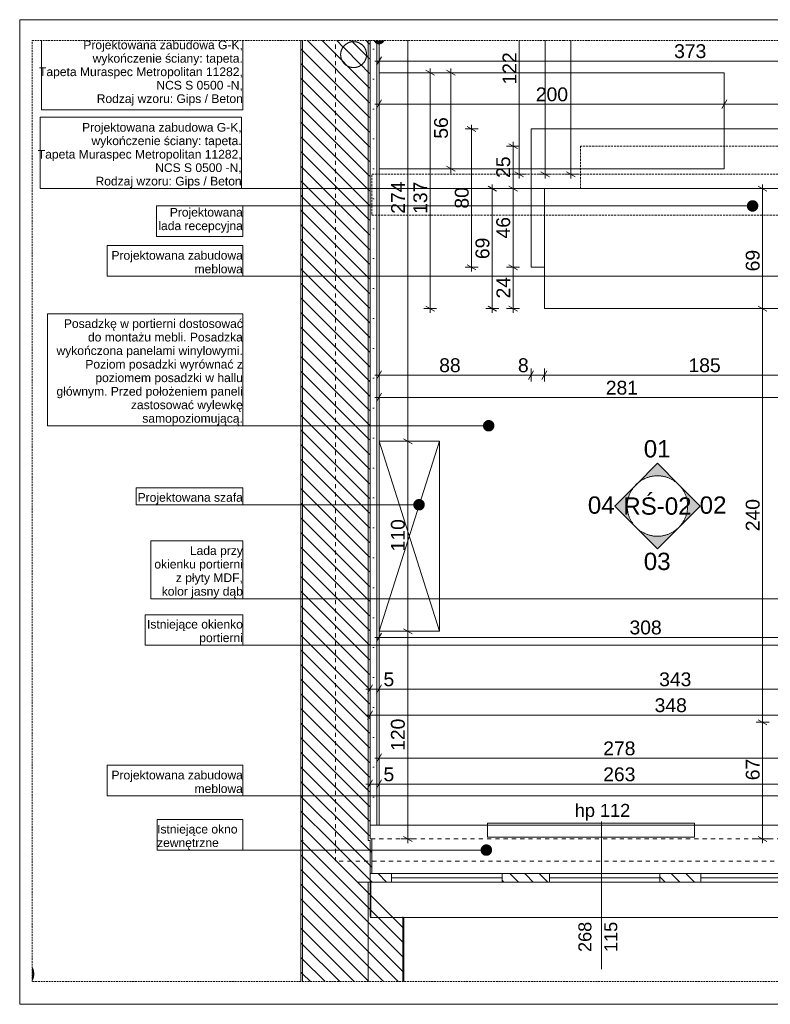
# Model space of a CAD drawing. Extents: x 180 to 4140, y 54 to 2910.
# Tile 1 of 12: x 180 to 2354, y 60 to 2910. Entities that reach past the tile are written whole.
import ezdxf
from ezdxf.xclip import XClip

# ---------------------------------------------------------------- set-up
doc = ezdxf.new("R2010")
doc.units = 0
doc.header["$MEASUREMENT"] = 0
doc.header["$XCLIPFRAME"] = 0
for name, pattern in [('Przerywana', [48, 24, -24]), ('Przerywana długa', [78, 50, -28]), ('Przerywana gęsta', [18, 12, -6])]:
    doc.linetypes.add(name, pattern=pattern)
for name, color, linetype in [('220-A Ściany', 7, 'Continuous'), ('320-W Umeblowanie', 7, 'Continuous'), ('380-W Istniejące elementy_ rury_ skrzynki', 7, 'Continuous'), ('399-W Wymiary i opisy', 7, 'Continuous'), ('420-K Ściany', 7, 'Continuous'), ('460-K Stropy', 7, 'Continuous'), ('530-I Wod_Kan', 7, 'Continuous'), ('560-I Ppoż.', 7, 'Continuous'), ('810-G Ogólne', 7, 'Continuous'), ('820-G Rysunki Obrazki', 7, 'Continuous'), ('840-G Znaczniki ogólne', 7, 'Continuous'), ('850-G Znaczniki rozwinięcie ścian', 7, 'Continuous')]:
    doc.layers.add(name, color=color, linetype=linetype)
doc.styles.add('STYL_AUTOMATYCZNY_2', font='arial.ttf')
doc.styles.add('STYL_AUTOMATYCZNY_3', font='arial.ttf')
pattern_1 = [(135, (1129.13, 2521.408), (21.2132, 21.2132), [])]

# ---------------------------------------------------------------- blocks, each defined once
blk = doc.blocks.new('Rysunek_1_1', base_point=(1129.1, 2521.4))
at = {"layer": '220-A Ściany', "linetype": 'Continuous', "lineweight": 13}
h = blk.add_hatch(dxfattribs=at)
h.set_pattern_fill('Ściany_istniejące_0001', color=8, style=0, pattern_type=2)
h.set_pattern_definition(pattern_1)
h.paths.add_polyline_path([(994.4, 538.9), (999.4, 538.9), (999.4, 2849.6), (994.4, 2849.6)])
h = blk.add_hatch(dxfattribs=at)
h.set_pattern_fill('Ściany_istniejące_0001', color=8, style=0, pattern_type=2)
h.set_pattern_definition(pattern_1)
h.paths.add_polyline_path([(999.4, 538.9), (1189.4, 538.9), (1189.4, 2849.6), (999.4, 2849.6)])
h.paths.add_polyline_path([(1109.4, 2808.9), (1112.2, 2823.3), (1120.4, 2835.4), (1132.5, 2843.6), (1146.9, 2846.4), (1161.2, 2843.6), (1173.4, 2835.4), (1181.5, 2823.3), (1184.4, 2808.9), (1181.5, 2794.6), (1173.4, 2782.4), (1161.2, 2774.3), (1146.9, 2771.4), (1132.5, 2774.3), (1120.4, 2782.4), (1112.2, 2794.6)], flags=0)
h = blk.add_hatch(dxfattribs=at)
h.set_pattern_fill('Ściany_istniejące_0001', color=8, style=0, pattern_type=2)
h.set_pattern_definition(pattern_1)
h.paths.add_polyline_path([(1194.4, 2849.6), (1189.4, 2849.6), (1189.4, 538.9), (1194.4, 538.9)])
h = blk.add_hatch(dxfattribs=at)
h.set_pattern_fill('Ściany_istniejące_0001', color=8, style=0, pattern_type=2)
h.set_pattern_definition(pattern_1)
h.paths.add_polyline_path([(994.4, 533.9), (999.4, 533.9), (999.4, 535.1), (994.4, 538.9)])
h = blk.add_hatch(dxfattribs=at)
h.set_pattern_fill('Ściany_istniejące_0001', color=8, style=0, pattern_type=2)
h.set_pattern_definition(pattern_1)
h.paths.add_polyline_path([(999.4, 533.9), (994.4, 533.9), (994.4, 125.7), (999.4, 125.7)])
h = blk.add_hatch(dxfattribs=at)
h.set_pattern_fill('Ściany_istniejące_0001', color=8, style=0, pattern_type=2)
h.set_pattern_definition(pattern_1)
h.paths.add_polyline_path([(1189.4, 538.9), (999.4, 538.9), (999.4, 535.1), (1000.9, 533.9), (1189.4, 533.9)])
h = blk.add_hatch(dxfattribs=at)
h.set_pattern_fill('Ściany_istniejące_0001', color=8, style=0, pattern_type=2)
h.set_pattern_definition(pattern_1)
h.paths.add_polyline_path([(999.4, 533.9), (999.4, 413.9), (1157.8, 413.9), (1000.9, 533.9)])
h = blk.add_hatch(dxfattribs=at)
h.set_pattern_fill('Ściany_istniejące_0001', color=8, style=0, pattern_type=2)
h.set_pattern_definition(pattern_1)
h.paths.add_polyline_path([(1157.8, 413.9), (999.4, 413.9), (999.4, 125.7), (1189.4, 125.7), (1189.4, 389.8)])
h = blk.add_hatch(dxfattribs=at)
h.set_pattern_fill('Ściany_istniejące_0001', color=8, style=0, pattern_type=2)
h.set_pattern_definition(pattern_1)
h.paths.add_polyline_path([(1189.4, 413.9), (1157.8, 413.9), (1189.4, 389.8)])
h = blk.add_hatch(dxfattribs=at)
h.set_pattern_fill('Ściany_istniejące_0001', color=8, style=0, pattern_type=2)
h.set_pattern_definition(pattern_1)
h.paths.add_polyline_path([(1189.4, 389.8), (1194.4, 386), (1194.4, 413.9), (1189.4, 413.9)])
h = blk.add_hatch(dxfattribs=at)
h.set_pattern_fill('Ściany_istniejące_0001', color=8, style=0, pattern_type=2)
h.set_pattern_definition(pattern_1)
h.paths.add_polyline_path([(1288.6, 313.9), (1189.4, 389.8), (1189.4, 313.9)])
h = blk.add_hatch(dxfattribs=at)
h.set_pattern_fill('Ściany_istniejące_0001', color=8, style=0, pattern_type=2)
h.set_pattern_definition(pattern_1)
h.paths.add_polyline_path([(1288.6, 313.9), (1189.4, 313.9), (1189.4, 125.7), (1289.4, 125.7), (1289.4, 313.3)])
h = blk.add_hatch(dxfattribs=at)
h.set_pattern_fill('Ściany_istniejące_0001', color=8, style=0, pattern_type=2)
h.set_pattern_definition(pattern_1)
h.paths.add_polyline_path([(1291.9, 311.4), (1289.4, 313.3), (1289.4, 311.4)])
h = blk.add_hatch(dxfattribs=at)
h.set_pattern_fill('Ściany_istniejące_0001', color=8, style=0, pattern_type=2)
h.set_pattern_definition(pattern_1)
h.paths.add_polyline_path([(1289.4, 311.4), (1289.4, 125.7), (1291.9, 125.7), (1291.9, 311.4)])
at = {"layer": '320-W Umeblowanie', "linetype": 'Continuous', "lineweight": 0}
h = blk.add_hatch(dxfattribs=at)
h.set_pattern_fill('Tynk_0001', color=94, style=0, pattern_type=2)
h.set_pattern_definition([(0, (1129.13, 2521.41), (0, 86.6025), [0, -50]), (0, (1154.13, 2564.71), (0, 86.6025), [0, -50])])
h.paths.add_polyline_path([(1214.4, 2849.6), (1194.4, 2849.6), (1194.4, 578.9), (1214.4, 578.9)])
h = blk.add_hatch(dxfattribs=at)
h.set_pattern_fill('Gips_0001', color=94, style=0, pattern_type=2)
h.set_pattern_definition([(0, (1129.13, 2521.408), (0, 37.5), [0, -37.5])])
h.paths.add_polyline_path([(1220.6, 2849.6), (1214.4, 2849.6), (1214.4, 578.9), (1220.6, 578.9)])
at = {"layer": '420-K Ściany', "linetype": 'Continuous', "lineweight": 13}
h = blk.add_hatch(dxfattribs=at)
h.set_pattern_fill('Ściany_istniejące_0001', color=8, style=0, pattern_type=2)
h.set_pattern_definition(pattern_1)
h.paths.add_polyline_path([(994.4, 538.9), (999.4, 535.1), (999.4, 538.9)])
h = blk.add_hatch(dxfattribs=at)
h.set_pattern_fill('Ściany_istniejące_0001', color=8, style=0, pattern_type=2)
h.set_pattern_definition(pattern_1)
h.paths.add_polyline_path([(1000.9, 533.9), (999.4, 535.1), (999.4, 533.9)])
h = blk.add_hatch(dxfattribs=at)
h.set_pattern_fill('Ściany_istniejące_0001', color=8, style=0, pattern_type=2)
h.set_pattern_definition(pattern_1)
h.paths.add_polyline_path([(1189.4, 533.9), (1000.9, 533.9), (1157.8, 413.9), (1189.4, 413.9)])
h = blk.add_hatch(dxfattribs=at)
h.set_pattern_fill('Ściany_istniejące_0001', color=8, style=0, pattern_type=2)
h.set_pattern_definition(pattern_1)
h.paths.add_polyline_path([(1194.4, 538.9), (1189.4, 538.9), (1189.4, 533.9), (1194.4, 533.9)])
h = blk.add_hatch(dxfattribs=at)
h.set_pattern_fill('Ściany_istniejące_0001', color=8, style=0, pattern_type=2)
h.set_pattern_definition(pattern_1)
h.paths.add_polyline_path([(1189.4, 533.9), (1189.4, 413.9), (1194.4, 413.9), (1194.4, 438.9), (1194.4, 533.9)])
h = blk.add_hatch(dxfattribs=at)
h.set_pattern_fill('Ściany_istniejące_0001', color=8, style=0, pattern_type=2)
h.set_pattern_definition(pattern_1)
h.paths.add_polyline_path([(1199.4, 538.9), (1194.4, 538.9), (1194.4, 533.9), (1194.4, 438.9), (1199.4, 438.9)])
h = blk.add_hatch(dxfattribs=at)
h.set_pattern_fill('Ściany_istniejące_0001', color=8, style=0, pattern_type=2)
h.set_pattern_definition(pattern_1)
h.paths.add_polyline_path([(1194.4, 413.9), (1256.9, 413.9), (1256.9, 438.9), (1194.4, 438.9)])
h = blk.add_hatch(dxfattribs=at)
h.set_pattern_fill('Ściany_istniejące_0001', color=8, style=0, pattern_type=2)
h.set_pattern_definition(pattern_1)
h.paths.add_polyline_path([(1645.5, 438.9), (1576.7, 438.9), (1576.7, 413.9), (1645.5, 413.9)])
h = blk.add_hatch(dxfattribs=at)
h.set_pattern_fill('Ściany_istniejące_0001', color=8, style=0, pattern_type=2)
h.set_pattern_definition(pattern_1)
h.paths.add_polyline_path([(1645.5, 413.9), (1714.2, 413.9), (1714.2, 438.9), (1645.5, 438.9)])
h = blk.add_hatch(dxfattribs=at)
h.set_pattern_fill('Ściany_istniejące_0001', color=8, style=0, pattern_type=2)
h.set_pattern_definition(pattern_1)
h.paths.add_polyline_path([(2093, 438.9), (2034, 438.9), (2034, 413.9), (2093, 413.9)])
h = blk.add_hatch(dxfattribs=at)
h.set_pattern_fill('Ściany_istniejące_0001', color=8, style=0, pattern_type=2)
h.set_pattern_definition(pattern_1)
h.paths.add_polyline_path([(2093, 413.9), (2152, 413.9), (2152, 438.9), (2093, 438.9)])
h = blk.add_hatch(dxfattribs=at)
h.set_pattern_fill('Ściany_istniejące_0001', color=8, style=0, pattern_type=2)
h.set_pattern_definition(pattern_1)
h.paths.add_polyline_path([(1194.4, 311.4), (1196.9, 311.4), (1196.9, 413.9), (1194.4, 413.9), (1194.4, 313.9)])
at = {"layer": '530-I Wod_Kan', "linetype": 'Continuous', "lineweight": 13}
h = blk.add_hatch(dxfattribs=at)
h.set_pattern_fill('Ściany_istniejące_0001', color=8, style=0, pattern_type=2)
h.set_pattern_definition(pattern_1)
h.paths.add_polyline_path([(1109.4, 2808.9, 0.414214), (1146.9, 2771.4, 0.414214), (1184.4, 2808.9, 0.414214), (1146.9, 2846.4, 0.414214)])
at = {"layer": '820-G Rysunki Obrazki', "linetype": 'Continuous', "lineweight": 13}
for points in [[(1234.5, 2849.6), (1206.8, 2849.6), (1210, 2844.7), (1214.9, 2841.4), (1220.6, 2840.3), (1226.4, 2841.4), (1231.2, 2844.7), (1234.5, 2849.5)], [(2287.3, 2370.9), (2288.4, 2365.2), (2291.7, 2360.3), (2296.6, 2357), (2302.3, 2355.9), (2308, 2357), (2312.9, 2360.3), (2316.2, 2365.2), (2317.3, 2370.9), (2316.2, 2376.6), (2312.9, 2381.5), (2308, 2384.8), (2302.3, 2385.9), (2296.6, 2384.8), (2291.7, 2381.5), (2288.4, 2376.6)], [(1523.1, 1734.6), (1524.3, 1728.8), (1527.5, 1724), (1532.4, 1720.7), (1538.1, 1719.6), (1543.9, 1720.7), (1548.7, 1724), (1552, 1728.8), (1553.1, 1734.6), (1552, 1740.3), (1548.7, 1745.2), (1543.9, 1748.4), (1538.1, 1749.6), (1532.4, 1748.4), (1527.5, 1745.2), (1524.3, 1740.3)], [(1321.3, 1505.9), (1322.4, 1500.1), (1325.7, 1495.3), (1330.5, 1492), (1336.3, 1490.9), (1342, 1492), (1346.9, 1495.3), (1350.1, 1500.1), (1351.3, 1505.9), (1350.1, 1511.6), (1346.9, 1516.5), (1342, 1519.7), (1336.3, 1520.9), (1330.5, 1519.7), (1325.7, 1516.5), (1322.4, 1511.6)], [(1516.3, 506.3), (1517.5, 500.5), (1520.7, 495.7), (1525.6, 492.4), (1531.3, 491.3), (1537.1, 492.4), (1542, 495.7), (1545.2, 500.5), (1546.3, 506.3), (1545.2, 512), (1542, 516.9), (1537.1, 520.1), (1531.3, 521.3), (1525.6, 520.1), (1520.7, 516.9), (1517.5, 512)]]:
    blk.add_hatch(color=154, dxfattribs=at).paths.add_polyline_path(points)
at = {"layer": '850-G Znaczniki rozwinięcie ścian', "linetype": 'Continuous', "lineweight": 13}
for points in [[(2088.5, 1564.1), (2026.7, 1626), (1964.8, 1564.1, -0.414214)], [(1964.8, 1564.1), (1902.9, 1502.3), (1964.8, 1440.4, -0.414214)], [(2088.5, 1440.4), (2150.4, 1502.3), (2088.5, 1564.1, -0.414214)], [(1964.8, 1440.4), (2026.7, 1378.5), (2088.5, 1440.4, -0.414214)]]:
    blk.add_hatch(color=154, dxfattribs=at).paths.add_polyline_path(points)
at = {"layer": '220-A Ściany', "color": 7, "linetype": 'Continuous', "lineweight": 13, "ltscale": 0.5}
for p, q in [((999.4, 538.9), (999.4, 2849.6)), ((1189.4, 538.9), (1189.4, 2849.6)), ((999.4, 533.9), (999.4, 413.9)), ((1000.9, 533.9), (999.4, 533.9)), ((1000.9, 533.9), (999.4, 533.9)), ((999.4, 413.9), (999.4, 125.7)), ((1189.4, 125.7), (1189.4, 389.8)), ((1289.4, 125.7), (1289.4, 313.3))]:
    blk.add_line(p, q, dxfattribs=at)
at = {"layer": '220-A Ściany', "color": 7, "linetype": 'Continuous', "lineweight": 13, "ltscale": 0.5, "flags": 128}
for points in [[(994.4, 2849.6), (994.4, 538.9)], [(1194.4, 538.9), (1194.4, 2849.6)], [(994.4, 538.9), (994.4, 125.7)], [(1291.9, 125.7), (1291.9, 311.4)]]:
    blk.add_lwpolyline(points, dxfattribs=at)
at = {"layer": '320-W Umeblowanie', "color": 94, "linetype": 'Continuous', "lineweight": 0, "ltscale": 0.5}
blk.add_line((1214.4, 578.9), (1214.4, 2849.6), dxfattribs=at)
at = {"layer": '320-W Umeblowanie', "color": 7, "linetype": 'Continuous', "lineweight": 15, "ltscale": 0.5}
for p, q in [((1534.4, 583.9), (2134.4, 583.9)), ((1534.4, 543.9), (1534.4, 583.9)), ((2134.4, 583.9), (2134.4, 543.9)), ((2134.4, 543.9), (1534.4, 543.9))]:
    blk.add_line(p, q, dxfattribs=at)
at = {"layer": '320-W Umeblowanie', "color": 94, "linetype": 'Continuous', "lineweight": 0, "ltscale": 0.5, "flags": 128}
for points in [[(1194.4, 2849.6), (1194.4, 578.9)], [(1220.6, 578.9), (1220.6, 2849.6)], [(1214.4, 578.9), (1194.4, 578.9)], [(1220.6, 578.9), (1214.4, 578.9)]]:
    blk.add_lwpolyline(points, dxfattribs=at)
for points in [[(1220.6, 2478.4), (1220.6, 2756.5), (2220, 2756.5), (2220, 2478.4)], [(1660.6, 2593.9), (1660.6, 2421.2), (2615.4, 2421.2), (2615.4, 2462.4), (3084.4, 2462.4), (3084.4, 2593.9)], [(1660.6, 2193.3), (1699.3, 2193.3), (1699.3, 2289.6), (1699.3, 2421.2), (1660.6, 2421.2)], [(1699.3, 2073.9), (1699.3, 2421.4), (2762.5, 2421.4), (2762.5, 2073.9)]]:
    blk.add_lwpolyline(points, close=True, dxfattribs=at)
at = {"layer": '320-W Umeblowanie', "color": 94, "linetype": 'Przerywana gęsta', "lineweight": 0, "ltscale": 0.5, "flags": 128}
for points in [[(1804.2, 2543.9), (1804.2, 2421.2), (2934.4, 2421.2), (2934.4, 2543.9)], [(1199.6, 2343.9), (2615.4, 2343.9), (2615.4, 2462.4), (1199.6, 2462.4)]]:
    blk.add_lwpolyline(points, close=True, dxfattribs=at)
at = {"layer": '380-W Istniejące elementy_ rury_ skrzynki', "color": 150, "linetype": 'Continuous', "lineweight": 13, "ltscale": 0.5}
for p, q in [((1395.6, 1689.8), (1220.6, 1139.8)), ((1395.6, 1139.8), (1220.6, 1689.8))]:
    blk.add_line(p, q, dxfattribs=at)
at = {"layer": '380-W Istniejące elementy_ rury_ skrzynki', "color": 150, "linetype": 'Continuous', "lineweight": 13, "ltscale": 0.5, "flags": 128}
blk.add_lwpolyline([(1395.6, 1139.8), (1395.6, 1689.8), (1220.6, 1689.8), (1220.6, 1139.8)], close=True, dxfattribs=at)
at = {"layer": '399-W Wymiary i opisy', "color": 154, "linetype": 'Continuous', "lineweight": 13, "ltscale": 0.5}
for p, q in [((1303.6, 1689.8), (1303.6, 2849.6)), ((1626.3, 2462.4), (1626.3, 2849.6)), ((1701.3, 2462.4), (1701.3, 2849.6)), ((1776.3, 2462.4), (1776.3, 2849.6)), ((1227.8, 2802.9), (1213.4, 2777.9)), ((1220.6, 2771.6), (1220.6, 2809.1)), ((1208.4, 2790.4), (1220.6, 2790.4)), ((1220.6, 2790.4), (3084.4, 2790.4)), ((1368.6, 2756.5), (1368.6, 2768.7)), ((1428.6, 2756.5), (1428.6, 2768.7)), ((1387.4, 2756.5), (1349.9, 2756.5)), ((1381.1, 2749.3), (1356.1, 2763.7)), ((1368.6, 2073.9), (1368.6, 2756.5)), ((1447.4, 2756.5), (1409.9, 2756.5)), ((1441.1, 2749.3), (1416.1, 2763.7)), ((1428.6, 2478.4), (1428.6, 2756.5)), ((1220.6, 2646.6), (1220.6, 2684.1)), ((2220, 2646.6), (2220, 2684.1)), ((1208.4, 2665.4), (1220.6, 2665.4)), ((1227.8, 2677.9), (1213.4, 2652.9)), ((1220.6, 2665.4), (2220, 2665.4)), ((2227.3, 2677.9), (2212.8, 2652.9)), ((2220, 2665.4), (3084.4, 2665.4)), ((1507.4, 2593.9), (1469.9, 2593.9)), ((1501.1, 2586.7), (1476.1, 2601.1)), ((1488.6, 2593.9), (1488.6, 2606.1)), ((1488.6, 2193.3), (1488.6, 2593.9)), ((1627.4, 2543.9), (1589.9, 2543.9)), ((1621.1, 2536.7), (1596.1, 2551.1)), ((1608.6, 2543.9), (1608.6, 2556.1)), ((1608.6, 2421.2), (1608.6, 2543.9)), ((1416.1, 2485.6), (1441.1, 2471.2)), ((1447.4, 2478.4), (1409.9, 2478.4)), ((1428.6, 2466.1), (1428.6, 2478.4)), ((1645, 2462.4), (1607.5, 2462.4)), ((1613.8, 2469.6), (1638.8, 2455.2)), ((1626.3, 2450.2), (1626.3, 2462.4)), ((1720, 2462.4), (1682.5, 2462.4)), ((1688.8, 2469.6), (1713.8, 2455.2)), ((1701.3, 2450.2), (1701.3, 2462.4)), ((1795, 2462.4), (1757.5, 2462.4)), ((1763.8, 2469.6), (1788.8, 2455.2)), ((1776.3, 2450.2), (1776.3, 2462.4)), ((1561.1, 2413.9), (1536.1, 2428.4)), ((1548.6, 2421.2), (1548.6, 2433.4)), ((1596.1, 2428.4), (1621.1, 2413.9)), ((2343.6, 2413.9), (2318.6, 2428.4)), ((2331.1, 2421.2), (2331.1, 2433.4)), ((1567.4, 2421.2), (1529.9, 2421.2)), ((1548.6, 2073.9), (1548.6, 2421.2)), ((1627.4, 2421.2), (1589.9, 2421.2)), ((1608.6, 2193.3), (1608.6, 2421.2)), ((2349.8, 2421.2), (2312.3, 2421.2)), ((2331.1, 2073.9), (2331.1, 2421.2)), ((1476.1, 2200.5), (1501.1, 2186.1)), ((1596.1, 2200.5), (1621.1, 2186.1)), ((1507.4, 2193.3), (1469.9, 2193.3)), ((1488.6, 2181.1), (1488.6, 2193.3)), ((1627.4, 2193.3), (1589.9, 2193.3)), ((1608.6, 2073.9), (1608.6, 2193.3)), ((1356.1, 2081.1), (1381.1, 2066.7)), ((1536.1, 2081.1), (1561.1, 2066.7)), ((1596.1, 2081.1), (1621.1, 2066.7)), ((2318.6, 2081.1), (2343.6, 2066.7)), ((1387.4, 2073.9), (1349.9, 2073.9)), ((1368.6, 2061.7), (1368.6, 2073.9)), ((1567.4, 2073.9), (1529.9, 2073.9)), ((1548.6, 2061.7), (1548.6, 2073.9)), ((1627.4, 2073.9), (1589.9, 2073.9)), ((1608.6, 2061.7), (1608.6, 2073.9)), ((2349.8, 2073.9), (2312.3, 2073.9)), ((2331.1, 876.2), (2331.1, 2073.9)), ((1208.4, 1881.3), (1220.6, 1881.3)), ((1227.8, 1893.8), (1213.4, 1868.8)), ((1220.6, 1862.5), (1220.6, 1900)), ((1220.6, 1881.3), (1660.6, 1881.3)), ((1667.8, 1893.8), (1653.3, 1868.8)), ((1660.6, 1862.5), (1660.6, 1900)), ((1660.6, 1881.3), (1699.3, 1881.3)), ((1706.5, 1893.8), (1692.1, 1868.8)), ((1699.3, 1862.5), (1699.3, 1900)), ((1699.3, 1881.3), (2625.4, 1881.3)), ((1227.8, 1828.8), (1213.4, 1803.8)), ((1220.6, 1797.5), (1220.6, 1835)), ((1208.4, 1816.3), (1220.6, 1816.3)), ((1220.6, 1816.3), (2625.4, 1816.3)), ((1322.4, 1689.8), (1284.9, 1689.8)), ((1291.1, 1697), (1316.1, 1682.5)), ((1303.6, 1139.8), (1303.6, 1689.8)), ((1220.6, 1103.5), (1220.6, 1141)), ((1291.1, 1147), (1316.1, 1132.5)), ((1208.4, 1122.2), (1220.6, 1122.2)), ((1227.8, 1134.7), (1213.4, 1109.7)), ((1220.6, 1122.2), (2762.5, 1122.2)), ((1322.4, 1139.8), (1284.9, 1139.8)), ((1303.6, 538.9), (1303.6, 1139.8)), ((1182.2, 972.2), (1194.4, 972.2)), ((1201.6, 984.7), (1187.2, 959.7)), ((1194.4, 953.5), (1194.4, 991)), ((1194.4, 972.2), (1220.6, 972.2)), ((1227.8, 984.7), (1213.4, 959.7)), ((1220.6, 953.5), (1220.6, 991)), ((1220.6, 972.2), (2934.4, 972.2)), ((1194.4, 878.5), (1194.4, 916)), ((1182.2, 897.2), (1194.4, 897.2)), ((1201.6, 909.7), (1187.2, 884.7)), ((1194.4, 897.2), (2934.4, 897.2)), ((2349.8, 876.2), (2312.3, 876.2)), ((2318.6, 883.4), (2343.6, 868.9)), ((2331.1, 538.9), (2331.1, 876.2)), ((1208.4, 772.2), (1220.6, 772.2)), ((1227.8, 784.7), (1213.4, 759.7)), ((1220.6, 753.5), (1220.6, 791)), ((1220.6, 772.2), (2610.4, 772.2)), ((1194.4, 678.5), (1194.4, 716)), ((1220.6, 678.5), (1220.6, 716)), ((1182.2, 697.2), (1194.4, 697.2)), ((1201.6, 709.7), (1187.2, 684.7)), ((1194.4, 697.2), (1220.6, 697.2)), ((1227.8, 709.7), (1213.4, 684.7)), ((1220.6, 697.2), (2534.4, 697.2)), ((1291.1, 546.1), (1316.1, 531.7)), ((2318.6, 546.1), (2343.6, 531.7)), ((1322.4, 538.9), (1284.9, 538.9)), ((1303.6, 526.7), (1303.6, 538.9)), ((2349.8, 538.9), (2312.3, 538.9)), ((2331.1, 526.7), (2331.1, 538.9))]:
    blk.add_line(p, q, dxfattribs=at)
at = {"layer": '420-K Ściany', "color": 7, "linetype": 'Continuous', "lineweight": 13, "ltscale": 0.5}
for p, q in [((2534.4, 578.9), (1194.4, 578.9)), ((1194.4, 578.9), (1194.4, 538.9)), ((999.4, 538.9), (999.4, 535.1)), ((999.4, 538.9), (999.4, 535.1)), ((1189.4, 533.9), (1189.4, 538.9)), ((1189.4, 533.9), (1189.4, 538.9)), ((1194.4, 533.9), (1189.4, 533.9)), ((1194.4, 538.9), (1199.4, 538.9)), ((1194.4, 538.9), (1199.4, 538.9)), ((1194.4, 533.9), (1194.4, 438.9)), ((1199.4, 438.9), (1199.4, 538.9)), ((1199.4, 438.9), (1199.4, 538.9)), ((1194.4, 438.9), (1199.4, 438.9)), ((1194.4, 413.9), (1194.4, 438.9)), ((1256.9, 438.9), (1194.4, 438.9)), ((1194.4, 413.9), (1194.4, 438.9)), ((1194.4, 413.9), (1194.4, 438.9)), ((1256.9, 413.9), (1256.9, 438.9)), ((1576.7, 438.9), (1256.9, 438.9)), ((1645.5, 438.9), (1576.7, 438.9)), ((1576.7, 438.9), (1576.7, 413.9)), ((1714.2, 438.9), (1645.5, 438.9)), ((1714.2, 413.9), (1714.2, 438.9)), ((2034, 438.9), (1714.2, 438.9)), ((2093, 438.9), (2034, 438.9)), ((2034, 438.9), (2034, 413.9)), ((2152, 438.9), (2093, 438.9)), ((2152, 413.9), (2152, 438.9)), ((2471.9, 438.9), (2152, 438.9)), ((1157.8, 413.9), (1189.4, 413.9)), ((1189.4, 413.9), (1189.4, 389.8)), ((1194.4, 413.9), (1189.4, 413.9)), ((1194.4, 413.9), (1189.4, 413.9)), ((1194.4, 413.9), (1196.9, 413.9)), ((1194.4, 313.9), (1194.4, 413.9)), ((1194.4, 413.9), (1256.9, 413.9)), ((1196.9, 413.9), (1196.9, 311.4)), ((1196.9, 413.9), (1196.9, 311.4)), ((1576.7, 426.4), (1256.9, 426.4)), ((1256.9, 413.9), (1576.7, 413.9)), ((1576.7, 413.9), (1645.5, 413.9)), ((1645.5, 413.9), (1714.2, 413.9)), ((2034, 426.4), (1714.2, 426.4)), ((1714.2, 413.9), (2034, 413.9)), ((2034, 413.9), (2093, 413.9)), ((2093, 413.9), (2152, 413.9)), ((2471.9, 426.4), (2152, 426.4)), ((2152, 413.9), (2471.9, 413.9)), ((1194.4, 311.4), (1196.9, 311.4)), ((1194.4, 311.4), (1196.9, 311.4)), ((2531.9, 311.4), (1196.9, 311.4))]:
    blk.add_line(p, q, dxfattribs=at)
at = {"layer": '420-K Ściany', "color": 7, "linetype": 'Continuous', "lineweight": 15, "ltscale": 0.5}
blk.add_line((1864.4, 161.4), (1864.4, 588.9), dxfattribs=at)
at = {"layer": '420-K Ściany', "color": 7, "linetype": 'Przerywana', "lineweight": 13, "ltscale": 0.5}
blk.add_line((2529.4, 538.9), (1199.4, 538.9), dxfattribs=at)
at = {"layer": '460-K Stropy', "color": 7, "linetype": 'Continuous', "lineweight": 13, "ltscale": 0.5, "flags": 128}
for points in [[(994.4, 125.7), (994.4, 2849.6)], [(994.4, 2849.6), (994.4, 125.7)], [(1291.9, 125.7), (1291.9, 311.4), (2934.4, 311.4), (2949.4, 311.4), (2949.4, 2443.9), (3225.5, 2443.9)], [(3113.7, 311.4), (1291.9, 311.4), (1291.9, 125.7)]]:
    blk.add_lwpolyline(points, dxfattribs=at)
at = {"layer": '460-K Stropy', "color": 7, "linetype": 'Przerywana', "lineweight": 13, "ltscale": 0.5, "flags": 128}
for points in [[(994.4, 2849.6), (994.4, 125.7)], [(1291.9, 125.7), (1291.9, 311.4), (3044.4, 311.4), (3044.4, 2849.6)]]:
    blk.add_lwpolyline(points, dxfattribs=at)
at = {"layer": '530-I Wod_Kan', "color": 7, "linetype": 'Continuous', "lineweight": 13, "ltscale": 0.5, "flags": 128}
blk.add_lwpolyline([(1109.4, 2808.9, 0.414214), (1146.9, 2771.4, 0.414214), (1184.4, 2808.9, 0.414214), (1146.9, 2846.4, 0.414214)], format="xyb", close=True, dxfattribs=at)
at = {"layer": '560-I Ppoż.', "color": 8, "linetype": 'Przerywana', "lineweight": 13, "ltscale": 0.5}
for p, q in [((1094.4, 473.9), (1094.4, 2849.6)), ((3037.1, 473.9), (1094.4, 473.9))]:
    blk.add_line(p, q, dxfattribs=at)
at = {"layer": '820-G Rysunki Obrazki', "color": 154, "linetype": 'Continuous', "lineweight": 13, "ltscale": 0.5}
for p, q in [((243.1, 2849.6), (243.1, 2648.8)), ((826.2, 2648.8), (826.2, 2849.6)), ((822.7, 2627.8), (239.6, 2627.8)), ((239.6, 2627.8), (239.6, 2421.4)), ((243.1, 2648.8), (826.2, 2648.8)), ((822.7, 2421.4), (822.7, 2627.8)), ((239.6, 2421.4), (822.7, 2421.4)), ((822.7, 2421.4), (239.6, 2421.4)), ((2478.3, 2421.4), (822.7, 2421.4)), ((826.2, 2370.9), (576, 2370.9)), ((576, 2370.9), (576, 2282.3)), ((826.2, 2370.9), (576, 2370.9)), ((826.2, 2282.3), (826.2, 2370.9)), ((2287.3, 2370.9), (826.2, 2370.9)), ((576, 2282.3), (826.2, 2282.3)), ((826.2, 2256.1), (433.1, 2256.1)), ((433.1, 2256.1), (433.1, 2167.5)), ((826.2, 2167.5), (826.2, 2256.1)), ((433.1, 2167.5), (826.2, 2167.5)), ((826.2, 2167.5), (433.1, 2167.5)), ((2840.3, 2167.5), (826.2, 2167.5)), ((826.2, 2058.8), (260.6, 2058.8)), ((260.6, 2058.8), (260.6, 1734.6)), ((826.2, 1734.6), (826.2, 2058.8)), ((260.6, 1734.6), (826.2, 1734.6)), ((826.2, 1734.6), (260.6, 1734.6)), ((1523.1, 1734.6), (826.2, 1734.6)), ((826.2, 1555.2), (517, 1555.2)), ((517, 1555.2), (517, 1505.9)), ((826.2, 1505.9), (826.2, 1555.2)), ((517, 1505.9), (826.2, 1505.9)), ((826.2, 1505.9), (517, 1505.9)), ((1321.3, 1505.9), (826.2, 1505.9)), ((826.2, 1401.2), (559.5, 1401.2)), ((559.5, 1401.2), (559.5, 1234)), ((826.2, 1234), (826.2, 1401.2)), ((559.5, 1234), (826.2, 1234)), ((826.2, 1234), (559.5, 1234)), ((2807.4, 1234), (826.2, 1234)), ((826.2, 1187.7), (543.6, 1187.7)), ((543.6, 1187.7), (543.6, 1099.1)), ((826.2, 1099.1), (826.2, 1187.7)), ((543.6, 1099.1), (826.2, 1099.1)), ((826.2, 1099.1), (543.6, 1099.1)), ((3070.7, 1099.1), (826.2, 1099.1)), ((826.2, 751.8), (433.1, 751.8)), ((433.1, 751.8), (433.1, 663.2)), ((826.2, 663.2), (826.2, 751.8)), ((433.1, 663.2), (826.2, 663.2)), ((826.2, 663.2), (433.1, 663.2)), ((2595.4, 663.2), (826.2, 663.2)), ((826.2, 594.9), (577.9, 594.9)), ((577.9, 594.9), (577.9, 506.3)), ((826.2, 506.3), (826.2, 594.9)), ((577.9, 506.3), (826.2, 506.3)), ((1516.3, 506.3), (577.9, 506.3)), ((577.9, 506.3), (826.2, 506.3))]:
    blk.add_line(p, q, dxfattribs=at)
for centre in [(2302.3, 2370.9), (1538.1, 1734.6), (1336.3, 1505.9), (1531.3, 506.3)]:
    blk.add_circle(centre, 15, dxfattribs=at)
blk.add_arc((1220.6, 2855.3), 15, 202.2828, 337.7172, dxfattribs=at)
at = {"layer": '850-G Znaczniki rozwinięcie ścian', "color": 154, "linetype": 'Continuous', "lineweight": 13, "ltscale": 0.5}
for p, q in [((2026.7, 1626), (1964.8, 1564.1)), ((2088.5, 1564.1), (2026.7, 1626)), ((1964.8, 1564.1), (1902.9, 1502.3)), ((2150.4, 1502.3), (2088.5, 1564.1)), ((1902.9, 1502.3), (1964.8, 1440.4)), ((2088.5, 1440.4), (2150.4, 1502.3)), ((1964.8, 1440.4), (2026.7, 1378.5)), ((2026.7, 1378.5), (2088.5, 1440.4))]:
    blk.add_line(p, q, dxfattribs=at)
at = {"layer": '850-G Znaczniki rozwinięcie ścian', "color": 154, "linetype": 'Continuous', "lineweight": 13, "ltscale": 0.5, "flags": 128}
blk.add_lwpolyline([(2114.2, 1502.3, 1), (1939.2, 1502.3, 1)], format="xyb", close=True, dxfattribs=at)
at = {"layer": '399-W Wymiary i opisy', "color": 154, "linetype": 'Continuous', "lineweight": 13, "char_height": 40, "attachment_point": 7, "style": 'STYL_AUTOMATYCZNY_2'}
for s, insert, width in [('\\A1;{\\pql;\\fArial|b0|i0|c238|p0;\\W1.000000;373}', (2075, 2798.4), 91.527), ('\\A1;{\\pql;\\fArial|b0|i0|c238|p0;\\W1.000000;200}', (1674.6, 2673.4), 91.527), ('\\A1;{\\pql;\\fArial|b0|i0|c238|p0;\\W1.000000;88}', (1394.8, 1889.3), 61.018), ('\\A1;{\\pql;\\fArial|b0|i0|c238|p0;\\W1.000000;8}', (1622.8, 1889.3), 30.509), ('\\A1;{\\pql;\\fArial|b0|i0|c238|p0;\\W1.000000;185}', (2116.6, 1889.3), 91.527), ('\\A1;{\\pql;\\fArial|b0|i0|c238|p0;\\W1.000000;281}', (1877.2, 1824.3), 91.527), ('\\A1;{\\pql;\\fArial|b0|i0|c238|p0;\\W1.000000;308}', (1945.8, 1130.2), 91.527), ('\\A1;{\\pql;\\fArial|b0|i0|c238|p0;\\W1.000000;5}', (1233.4, 980.2), 30.509), ('\\A1;{\\pql;\\fArial|b0|i0|c238|p0;\\W1.000000;343}', (2031.7, 980.2), 91.527), ('\\A1;{\\pql;\\fArial|b0|i0|c238|p0;\\W1.000000;348}', (2018.6, 905.2), 91.527), ('\\A1;{\\pql;\\fArial|b0|i0|c238|p0;\\W1.000000;278}', (1869.7, 780.2), 91.527), ('\\A1;{\\pql;\\fArial|b0|i0|c238|p0;\\W1.000000;5}', (1233.4, 705.2), 30.509), ('\\A1;{\\pql;\\fArial|b0|i0|c238|p0;\\W1.000000;263}', (1869.7, 705.2), 91.527)]:
    blk.add_mtext(s, dxfattribs=dict(at, insert=insert, width=width))
at = {"layer": '399-W Wymiary i opisy', "color": 154, "linetype": 'Continuous', "lineweight": 13, "char_height": 40, "attachment_point": 7, "rotation": 90, "style": 'STYL_AUTOMATYCZNY_2'}
for s, insert, width in [('\\A1;{\\pql;\\fArial|b0|i0|c238|p0;\\W1.000000;122}', (1618.3, 2722.4), 91.527), ('\\A1;{\\pql;\\fArial|b0|i0|c238|p0;\\W1.000000;56}', (1420.6, 2565.5), 61.018), ('\\A1;{\\pql;\\fArial|b0|i0|c238|p0;\\W1.000000;25}', (1600.6, 2452), 61.018), ('\\A1;{\\pql;\\fArial|b0|i0|c238|p0;\\W1.000000;274}', (1295.6, 2348.2), 91.527), ('\\A1;{\\pql;\\fArial|b0|i0|c238|p0;\\W1.000000;137}', (1360.6, 2348), 91.527), ('\\A1;{\\pql;\\fArial|b0|i0|c238|p0;\\W1.000000;80}', (1480.6, 2363.1), 61.018), ('\\A1;{\\pql;\\fArial|b0|i0|c238|p0;\\W1.000000;46}', (1600.6, 2276.7), 61.018), ('\\A1;{\\pql;\\fArial|b0|i0|c238|p0;\\W1.000000;69}', (1540.6, 2217), 61.018), ('\\A1;{\\pql;\\fArial|b0|i0|c238|p0;\\W1.000000;69}', (2323.1, 2181.6), 61.018), ('\\A1;{\\pql;\\fArial|b0|i0|c238|p0;\\W1.000000;24}', (1600.6, 2103.1), 61.018), ('\\A1;{\\pql;\\fArial|b0|i0|c238|p0;\\W1.000000;240}', (2323.1, 1429.3), 91.527), ('\\A1;{\\pql;\\fArial|b0|i0|c238|p0;\\W1.000000;110}', (1295.6, 1371), 87.456), ('\\A1;{\\pql;\\fArial|b0|i0|c238|p0;\\W1.000000;120}', (1295.6, 793.6), 91.527), ('\\A1;{\\pql;\\fArial|b0|i0|c238|p0;\\W1.000000;67}', (2323.1, 708.6), 61.018)]:
    blk.add_mtext(s, dxfattribs=dict(at, insert=insert, width=width))
at = {"layer": '420-K Ściany', "color": 7, "linetype": 'Continuous', "lineweight": 13, "attachment_point": 7, "style": 'STYL_AUTOMATYCZNY_3'}
for s, insert, char_height in [('\\A1;{\\pql;\\pt0;\\fArial|b0|i0|c238|p0;\\W1.000000;hp 112\\fArial|b0|i0|c238|p0;\\W1.000000;\\A1{\\H.66x;\\S^  ;}\\fArial|b0|i0|c238|p0;\\W1.000000;\\fArial|b0|i0|c238|p0;\\W1.000000;}', (1787.6, 591.2), 37.5), ('\\A1;{\\pql;\\pt0;\\fArial|b0|i0|c238|p0;\\W1.000000;hp 110\\fArial|b0|i0|c238|p0;\\W1.000000;\\A1{\\H.66x;\\S^  ;}\\fArial|b0|i0|c238|p0;\\W1.000000;\\fArial|b0|i0|c238|p0;\\W1.000000;}', (32.3, 111.6), 45)]:
    blk.add_mtext(s, dxfattribs=dict(at, insert=insert, char_height=char_height))
at = {"layer": '420-K Ściany', "color": 7, "linetype": 'Continuous', "lineweight": 13, "char_height": 37.5, "attachment_point": 7, "rotation": 90, "style": 'STYL_AUTOMATYCZNY_3'}
for s, insert in [('\\A1;{\\pql;\\pt0;\\fArial|b0|i0|c238|p0;\\W1.000000;268\\fArial|b0|i0|c238|p0;\\W1.000000;\\A1{\\H.66x;\\S^  ;}\\fArial|b0|i0|c238|p0;\\W1.000000;\\fArial|b0|i0|c238|p0;\\W1.000000;}', (1846.3, 211.4)), ('\\A1;{\\pql;\\pt0;\\fArial|b0|i0|c238|p0;\\W1.000000;115\\fArial|b0|i0|c238|p0;\\W1.000000;\\A1{\\H.66x;\\S^  ;}\\fArial|b0|i0|c238|p0;\\W1.000000;\\fArial|b0|i0|c238|p0;\\W1.000000;}', (1921.3, 211.4))]:
    blk.add_mtext(s, dxfattribs=dict(at, insert=insert))
at = {"layer": '820-G Rysunki Obrazki', "color": 154, "linetype": 'Continuous', "lineweight": 13, "char_height": 25, "style": 'STYL_AUTOMATYCZNY_3'}
for s, insert, attachment_point, line_spacing_factor in [('\\A1;{\\pqr;\\fArial|b0|i0|c238|p0;\\W1.000000;Projektowana zabudowa G-K, \\P\\pqr;\\fArial|b0|i0|c238|p0;\\W1.000000;wykończenie ś\\fArial|b0|i0|c238|p0;\\W1.000000;ciany: \\fArial|b0|i0|c238|p0;\\W1.000000;tapeta.\\P\\pqr;\\fArial|b0|i0|c238|p0;\\W1.000000;Tapeta Muraspec Metropolitan 11282,\\P\\pqr;\\fArial|b0|i0|c238|p0;\\W1.000000;NCS S 0500 -N,\\P\\pqr;\\fArial|b0|i0|c238|p0;\\W1.000000;Rodzaj wzoru: Gips / Beton}', (826.2, 2849.6), 3, 0.933838), ('\\A1;{\\pqr;\\fArial|b0|i0|c238|p0;\\W1.000000;Projektowana zabudowa G-K, \\P\\pqr;\\fArial|b0|i0|c238|p0;\\W1.000000;wykończenie ś\\fArial|b0|i0|c238|p0;\\W1.000000;ciany: \\fArial|b0|i0|c238|p0;\\W1.000000;tapeta.\\P\\pqr;\\fArial|b0|i0|c238|p0;\\W1.000000;Tapeta Muraspec Metropolitan 11282,\\P\\pqr;\\fArial|b0|i0|c238|p0;\\W1.000000;NCS S 0500 -N,\\P\\pqr;\\fArial|b0|i0|c238|p0;\\W1.000000;Rodzaj wzoru: Gips / Beton}', (822.7, 2422.7), 9, 0.933838), ('\\A1;{\\pqr;\\fArial|b0|i0|c238|p0;\\W1.000000;Projektowana \\P\\pqr;\\fArial|b0|i0|c238|p0;\\W1.000000;lada recepcyjna}', (826.2, 2365.2), 3, 0.940384), ('\\A1;{\\pqr;\\fArial|b0|i0|c238|p0;\\W1.000000;Projektowana zabudowa \\P\\pqr;\\fArial|b0|i0|c238|p0;\\W1.000000;meblowa}', (826.2, 2175.7), 9, 0.942898), ('\\A1;{\\pqr;\\fArial|b0|i0|c238|p0;\\W1.000000;Istniejące okienko\\P\\pqr;\\fArial|b0|i0|c238|p0;\\W1.000000;portierni}', (826.2, 1100.9), 9, 0.940343), ('\\A1;{\\pqr;\\fArial|b0|i0|c238|p0;\\W1.000000;Projektowana zabudowa \\P\\pqr;\\fArial|b0|i0|c238|p0;\\W1.000000;meblowa}', (826.2, 671.4), 9, 0.942898), ('\\A1;{\\pql;\\fArial|b0|i0|c238|p0;\\W1.000000;Istniejące okno \\P\\pql;\\fArial|b0|i0|c238|p0;\\W1.000000;zewnętrzne}', (577.9, 507.7), 7, 0.940007)]:
    blk.add_mtext(s, dxfattribs=dict(at, insert=insert, attachment_point=attachment_point, line_spacing_factor=line_spacing_factor))
at = {"layer": '820-G Rysunki Obrazki', "color": 154, "linetype": 'Continuous', "lineweight": 13, "char_height": 25, "attachment_point": 9, "style": 'STYL_AUTOMATYCZNY_3'}
for s, insert, width, line_spacing_factor in [('\\A1;{\\pqr;\\fArial|b0|i0|c238|p0;\\W1.000000;Posadzkę w portierni dostosować do montażu mebli. Posadzka wykończona panelami winylowymi. Poziom posadzki wyrównać z poziomem posadzki w hallu głównym. Przed położeniem paneli zastosować wylewkę samopoziomującą. }', (826.2, 1735.9), 555.549, 0.940488), ('\\A1;{\\pqr;\\fArial|b0|i0|c238|p0;\\W1.000000;Lada przy okienku portierni \\P\\pqr;\\fArial|b0|i0|c238|p0;\\W1.000000;z płyty MDF, kolor jasny dąb}', (826.2, 1235.4), 256.681, 0.942031)]:
    blk.add_mtext(s, dxfattribs=dict(at, insert=insert, width=width, line_spacing_factor=line_spacing_factor))
at = {"layer": '820-G Rysunki Obrazki', "color": 154, "linetype": 'Continuous', "lineweight": 13, "insert": (826.2, 1507.2), "char_height": 25, "attachment_point": 9, "style": 'STYL_AUTOMATYCZNY_3'}
blk.add_mtext('\\A1;{\\pqr;\\fArial|b0|i0|c238|p0;\\W1.000000;Projektowana szafa}', dxfattribs=at)
at = {"layer": '850-G Znaczniki rozwinięcie ścian', "color": 154, "linetype": 'Continuous', "lineweight": 13, "char_height": 50, "style": 'STYL_AUTOMATYCZNY_3'}
for s, insert, attachment_point in [('\\A1;{\\pqr;\\pt0;\\fArial|b0|i0|c238|p0;\\W1.000000;01}', (2064.8, 1642.3), 9), ('\\A1;{\\pqr;\\pt0;\\fArial|b0|i0|c238|p0;\\W1.000000;04}', (1902.9, 1504.7), 6), ('\\A1;{\\pqc;\\pt0;\\fArial|b0|i0|c238|p0;\\W1.000000;RŚ-02  }', (2026.7, 1501.9), 5), ('\\A1;{\\pqr;\\pt0;\\fArial|b0|i0|c238|p0;\\W1.000000;02}', (2226.7, 1504.7), 6), ('\\A1;{\\pqr;\\pt0;\\fArial|b0|i0|c238|p0;\\W1.000000;03}', (2064.8, 1367.1), 3)]:
    blk.add_mtext(s, dxfattribs=dict(at, insert=insert, attachment_point=attachment_point))

msp = doc.modelspace()

# ---------------------------------------------------------------- linework, layer by layer
at = {"layer": '810-G Ogólne', "color": 7, "linetype": 'Continuous', "lineweight": 13, "ltscale": 0.1}
for p, q in [((3390, 2910), (180, 2910)), ((180, 60), (180, 2910)), ((3140, 60), (180, 60))]:
    msp.add_line(p, q, dxfattribs=at)
at = {"layer": '840-G Znaczniki ogólne', "color": 8, "linetype": 'Przerywana długa', "lineweight": 13, "ltscale": 0.1}
msp.add_lwpolyline([(216.1, 2849.6), (1102.6, 2849.6), (1755.4, 2849.6), (3225.5, 2849.6), (3225.5, 125.7), (216.1, 125.7)], close=True, dxfattribs=at)

# ---------------------------------------------------------------- block references
at = {"layer": '820-G Rysunki Obrazki', "color": 7, "linetype": 'Continuous', "lineweight": 13, "ltscale": 0.1}
ref = msp.add_blockref('Rysunek_1_1', (1129.1, 2521.4), dxfattribs=at)
XClip(ref).set_block_clipping_path([(216.0832654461, 125.6679593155), (3065.1539010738, 125.6679593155), (3065.1539010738, 275.8400681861), (3113.6815084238, 275.8400681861), (3113.6815084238, 2408.3642623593), (3225.4579691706, 2408.3642623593), (3225.4579691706, 2849.5810302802), (216.0832654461, 2849.5810302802)])

doc.saveas('drawing.dxf')
